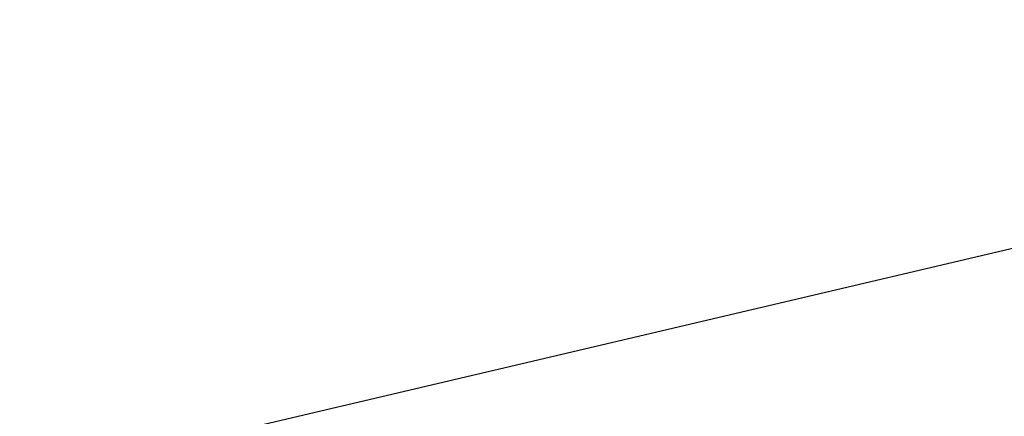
# Model space of a CAD drawing. Header units: millimetres. Extents: x 58700 to 76644, y 972 to 11123.
# Tile 178 of 256: x 62246 to 62298, y 7294 to 7315. Entities that reach past the tile are written whole.
import ezdxf

# ---------------------------------------------------------------- set-up
doc = ezdxf.new("R2010")
doc.units = ezdxf.units.MM

msp = doc.modelspace()

# ---------------------------------------------------------------- hatches: boundary and pattern name
at = {"lineweight": 13}
h = msp.add_hatch(dxfattribs=at)
h.set_pattern_fill('ANSI33', color=256, scale=50, style=0)
h.set_pattern_definition([(45, (-737.5, -83.74), (-224.5064, 224.5064), []), (45, (-513, -83.74), (-224.5064, 224.5064), [158.75, -79.375])])
h.paths.add_polyline_path([(62007.08351, 7097.51177), (62407.08355, 7097.51177), (62407.08352, 7255.04828), (62402.08077, 7255.04828), (62402.08077, 7274.80127), (62007.08351, 7274.80127)])
h.paths.add_polyline_path([(62385.84452, 7570.31053), (62385.84452, 7492.87828), (62037.07204, 7492.87828), (62037.07204, 7570.31053)], flags=16)
h.paths.add_polyline_path([(62665.49564, 7274.80127), (62665.49564, 7633.59965), (62453.28351, 7630.76385), (62453.28351, 7460.91533), (62503.28351, 7460.91533), (62503.28351, 7450.91533), (62453.28351, 7450.91533), (62453.28351, 7274.80127)])
h.paths.add_polyline_path([(62410.88351, 7450.91533), (62360.88351, 7450.91533), (62360.88351, 7460.91533), (62410.88351, 7460.91533), (62410.88351, 7630.19726), (62031.00596, 7625.12095), (62007.08351, 7601.1985), (62007.08351, 7290.80127), (62124.58214, 7290.80127), (62124.58214, 7292.80127), (62284.58214, 7292.80127), (62284.58214, 7290.80127), (62410.88351, 7290.80127)])
h.paths.add_polyline_path([(62083.36987, 7308.26795), (62083.36987, 7416.70533), (62304.40323, 7416.70533), (62304.40323, 7308.26795)])

# ---------------------------------------------------------------- linework, layer by layer
msp.add_line((62250.6435, 7291.6048), (62674.96161, 7391.26938))

doc.saveas('drawing.dxf')
